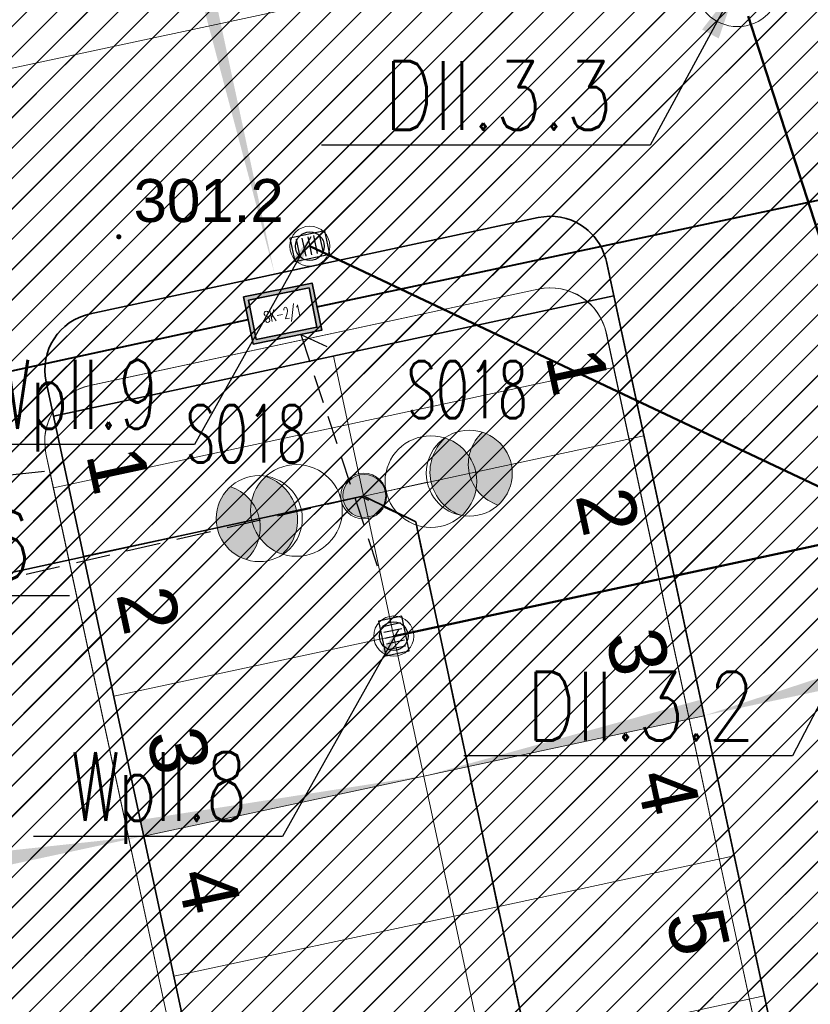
# Model space of a CAD drawing. Header units: metres. Extents: x 6567444 to 13135881, y 5574237 to 11149086.
# Tile 147 of 191: x 6567897 to 6567911, y 5574504 to 5574521. Entities that reach past the tile are written whole.
import ezdxf
from ezdxf.enums import TextEntityAlignment as Align

# ---------------------------------------------------------------- set-up
doc = ezdxf.new("R2010")
doc.units = ezdxf.units.M
for name, pattern in [('Krawędzie ukryte xs', [0.9, 0.6, -0.3]), ('Przerywana gęsta', [90, 60, -30]), ('SEL_r', [1.5, 1, -0.5])]:
    doc.linetypes.add(name, pattern=pattern)
for name, color, linetype, lineweight in [('_TT_KAN_D_II etap', 116, 'Continuous', 50), ('_TT_KAN_D_OPIS_DN', 7, 'Continuous', 30), ('_TT_KAN_D_Opis_PKT_II', 7, 'Continuous', 30), ('_TT_KAN_D_Opis_PKT_wpust', 7, 'Continuous', 30), ('_TT_KAN_D_WPUST', 7, 'Continuous', 25), ('OTRN', 7, 'Continuous', 13), ('SEL_kanalizacja_kablowa_nN', 1, 'SEL_knN', 40), ('SEL_sieci_kable_nN', 7, 'SEL_eN', 35), ('SEL_sieci_kable_nN_oswietlenie', 7, 'SEL_eNN', 35), ('SEL_sieci_oswietlenie_oprawy', 152, 'Continuous', 20), ('SEL_sieci_pomocnicza_przerywana', 140, 'SEL_r', 25), ('SEN_studnia_kablowa_typ', 30, 'Continuous', 20)]:
    doc.layers.add(name, color=color, linetype=linetype, lineweight=lineweight)
for name, color, linetype in [('FORMA - Arch 01 - 820-G Rysunki Obrazki', 7, 'Continuous'), ('FORMA - Arch 01 - PZT 1 Strefy', 7, 'Continuous'), ('FORMA - Arch 01 - PZT-3 Zagospodarowanie', 7, 'Continuous'), ('FORMA - Arch 01 - PZT-6 Uzbrojenie - Oświeltlenia', 7, 'Continuous'), ('OTRN_O', 7, 'Continuous'), ('SEL_atrybut_bloku1', 7, 'Continuous'), ('SEL_atrybut_bloku2', 9, 'Continuous'), ('SEN_atrybut_bloku1', 7, 'Continuous'), ('SEN_atrybut_bloku2', 9, 'Continuous'), ('Strzałka', 7, 'Continuous')]:
    doc.layers.add(name, color=color, linetype=linetype)
doc.styles.add('ARIAL', font='arial.ttf')
doc.styles.add('BDOT', font='arial.ttf', dxfattribs={"width": 0.9})
doc.styles.add('pzt_11-06-2015 (2)$0$RomanS', font='romans.shx')
doc.styles.add('ROMANS', font='romans.shx', dxfattribs={"width": 0.9})
doc.styles.get("Standard").update_dxf_attribs({"font": 'arial.ttf'})
doc.styles.add('STYL_AUTOMATYCZNY_10', font='arial.ttf', dxfattribs={"width": 0.8})
doc.linetypes.add('SEL_eN', pattern='A,5,["eN",ARIAL,S=1,R=0,X=1.8,Y=0.25],5', length=10)
doc.linetypes.add('SEL_eNN', pattern='A,5,["eNN",ARIAL,S=1,R=0,X=1.45,Y=0.25],5', length=10)
doc.linetypes.add('SEL_knN', pattern='A,5,["knN",ARIAL,S=1,R=0,X=1.8,Y=0.25],5', length=10)
doc.dimstyles.new('ISO-25', dxfattribs={"dimtxt": 2.5, "dimasz": 2.5, "dimexe": 1.25, "dimexo": 0.625, "dimtad": 1, "dimtxsty": 'Standard', "dimcen": 2.5, "dimadec": 0, "dimazin": 0, "dimtfac": 1, "dimtmove": 0, "dimatfit": 3, "dimfxl": 1, "dimarcsym": 0})
pattern_1 = [(45, (0, 0), (-0.265165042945, 0.265165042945), [])]

# ---------------------------------------------------------------- blocks, each defined once
blk = doc.blocks.new('OTRN')
at = {"layer": 'OTRN', "color": 0, "const_width": 0.09}
blk.add_lwpolyline([(-0.045, 0, 1), (0.045, 0, 1)], format="xyb", close=True, dxfattribs=at)
at = {"layer": 'OTRN_O', "color": 0, "style": 'BDOT'}
blk.add_attdef('RZEDNA', (0.514, 0.515), '', height=1.5, dxfattribs=at)
blk = doc.blocks.new('pln')
at = {"layer": 'Strzałka'}
blk.add_lwpolyline([(195.75, 88, 1.5, 1.5, 1), (195.75, 88, 0, 0, 0)], format="xyseb", dxfattribs=at)
blk = doc.blocks.new('_MDCP')
at = {"layer": 'OTRN', "color": 14, "xscale": 0.5, "yscale": 0.5, "zscale": 0.5}
blk.add_blockref('OTRN', (6567899.136, 5574517.47, 301.19), dxfattribs=at).add_auto_attribs({'RZEDNA': '301.2'})
at = {"layer": 'Strzałka', "xscale": 0.5, "yscale": 0.5, "zscale": 0.5}
blk.add_blockref('pln', (6567806.086, 5574462.257), dxfattribs=at)
blk = doc.blocks.new('tb wpust')
at = {"layer": '_TT_KAN_D_WPUST', "lineweight": 30}
for p, q in [((-0.21, 0.154), (-0.21, -0.166)), ((-0.105, 0.154), (-0.105, -0.166)), ((-0.004, 0.154), (-0.004, -0.166)), ((0.1, 0.154), (0.1, -0.166)), ((0.205, 0.154), (0.205, -0.166))]:
    blk.add_line(p, q, dxfattribs=at)
blk.add_lwpolyline([(-0.31, -0.21), (0.31, -0.21), (0.31, 0.21), (-0.31, 0.21)], close=True, dxfattribs=at)
at = {"layer": '_TT_KAN_D_WPUST', "lineweight": 18}
blk.add_circle((0, 0), 0.35, dxfattribs=at)
at = {"layer": '_TT_KAN_D_WPUST', "color": 96, "lineweight": 30}
blk.add_circle((0, 0), 0.25, dxfattribs=at)
blk = doc.blocks.new('Miejsca parkingowe 27[9]', base_point=(6567897.996, 5574513.087))
at = {"layer": 'FORMA - Arch 01 - PZT-3 Zagospodarowanie', "color": 7, "linetype": 'Przerywana gęsta', "lineweight": 13}
for p, q in [((6567898.522, 5574510.643), (6567903.41, 5574511.694)), ((6567899.047, 5574508.199), (6567903.935, 5574509.25)), ((6567899.572, 5574505.755), (6567904.461, 5574506.805)), ((6567900.098, 5574503.311), (6567904.986, 5574504.361))]:
    blk.add_line(p, q, dxfattribs=at)
at = {"layer": 'FORMA - Arch 01 - PZT-3 Zagospodarowanie', "color": 7, "lineweight": 13, "style": 'STYL_AUTOMATYCZNY_10'}
for tag, p in [('num_start_0', (6567899.132, 5574512.151)), ('num_start_1', (6567899.657, 5574509.707)), ('num_start_2', (6567900.182, 5574507.255)), ('num_start_3', (6567900.708, 5574504.819)), ('num_start_4', (6567901.233, 5574502.366)), ('num_start_5', (6567901.758, 5574499.922)), ('num_start_6', (6567902.284, 5574497.486)), ('num_start_7', (6567902.809, 5574495.033)), ('num_start_8', (6567903.334, 5574492.589)), ('num_start_9', (6567903.859, 5574490.145)), ('num_start_10', (6567904.385, 5574487.709)), ('num_start_11', (6567904.91, 5574485.265)), ('num_start_12', (6567905.435, 5574482.813)), ('num_start_13', (6567905.961, 5574480.377))]:
    blk.add_attdef(tag, text='', height=1, rotation=282.1296, dxfattribs=at).set_placement(p, align=Align.MIDDLE_CENTER)
blk = doc.blocks.new('Miejsca parkingowe 27[10]', base_point=(6567907.773, 5574515.189))
at = {"layer": 'FORMA - Arch 01 - PZT-3 Zagospodarowanie', "color": 7, "linetype": 'Przerywana gęsta', "lineweight": 13}
for p, q in [((6567908.299, 5574512.744), (6567903.41, 5574511.694)), ((6567908.824, 5574510.3), (6567903.935, 5574509.25)), ((6567909.349, 5574507.856), (6567904.461, 5574506.805)), ((6567909.874, 5574505.412), (6567904.986, 5574504.361)), ((6567910.4, 5574502.968), (6567905.511, 5574501.917))]:
    blk.add_line(p, q, dxfattribs=at)
at = {"layer": 'FORMA - Arch 01 - PZT-3 Zagospodarowanie', "color": 7, "lineweight": 13, "style": 'STYL_AUTOMATYCZNY_10'}
for tag, p in [('num_start_0', (6567907.146, 5574513.874)), ('num_start_1', (6567907.672, 5574511.43)), ('num_start_2', (6567908.197, 5574508.977)), ('num_start_3', (6567908.722, 5574506.541)), ('num_start_4', (6567909.248, 5574504.089)), ('num_start_5', (6567909.773, 5574501.644)), ('num_start_6', (6567910.298, 5574499.209)), ('num_start_7', (6567910.823, 5574496.756)), ('num_start_8', (6567911.349, 5574494.312)), ('num_start_9', (6567911.874, 5574491.868)), ('num_start_10', (6567912.399, 5574489.432)), ('num_start_11', (6567912.925, 5574486.988)), ('num_start_12', (6567913.45, 5574484.535)), ('num_start_13', (6567913.975, 5574482.099))]:
    blk.add_attdef(tag, text='', height=1, rotation=282.1296, dxfattribs=at).set_placement(p, align=Align.MIDDLE_CENTER)
blk = doc.blocks.new('Miejsca parkingowe 27[23]', base_point=(6567885.996, 5574517.987))
at = {"layer": 'FORMA - Arch 01 - PZT-3 Zagospodarowanie', "color": 7, "linetype": 'Przerywana gęsta', "lineweight": 13}
for p, q in [((6567907.994, 5574522.715), (6567906.943, 5574527.603)), ((6567905.55, 5574522.189), (6567904.499, 5574527.078)), ((6567903.105, 5574521.664), (6567902.055, 5574526.553)), ((6567900.661, 5574521.139), (6567899.611, 5574526.027)), ((6567898.217, 5574520.614), (6567897.166, 5574525.502)), ((6567895.773, 5574520.088), (6567894.722, 5574524.977)), ((6567893.329, 5574519.563), (6567892.278, 5574524.451)), ((6567890.885, 5574519.038), (6567889.834, 5574523.926)), ((6567888.44, 5574518.512), (6567887.39, 5574523.401))]:
    blk.add_line(p, q, dxfattribs=at)
at = {"layer": 'FORMA - Arch 01 - PZT-3 Zagospodarowanie', "color": 7, "lineweight": 13, "style": 'STYL_AUTOMATYCZNY_10'}
for tag, p in [('num_start_9', (6567908.987, 5574523.899)), ('num_start_8', (6567906.543, 5574523.382)), ('num_start_7', (6567904.099, 5574522.857)), ('num_start_6', (6567901.655, 5574522.323)), ('num_start_5', (6567899.21, 5574521.797)), ('num_start_4', (6567896.766, 5574521.272)), ('num_start_3', (6567894.322, 5574520.755)), ('num_start_2', (6567891.878, 5574520.222)), ('num_start_1', (6567889.434, 5574519.696)), ('num_start_0', (6567886.989, 5574519.179))]:
    blk.add_attdef(tag, text='', height=1, rotation=12.1296, dxfattribs=at).set_placement(p, align=Align.MIDDLE_CENTER)
blk = doc.blocks.new('PR1183 Chorzów Metalowców V09_TT')
at = {"layer": 'FORMA - Arch 01 - PZT 1 Strefy', "linetype": 'Continuous', "lineweight": 0, "true_color": 0x577933}
h = blk.add_hatch(dxfattribs=at)
h.set_pattern_fill('ANSI31', color=77, scale=3, style=0)
h.set_pattern_definition(pattern_1)
h.paths.add_polyline_path([(6567829, 5574517.24), (6567842.398, 5574471.118), (6567844.165, 5574471.632), (6567846.931, 5574462.111), (6567846.967, 5574484.472), (6567835.736, 5574536.73), (6567846.642, 5574539.074), (6567844.864, 5574547.35), (6567918.571, 5574563.191), (6567935.605, 5574483.933), (6567930.975, 5574476.768), (6567931.227, 5574475.595), (6567933.57, 5574476.098, 0.216609), (6567938.884, 5574480.085), (6567921.55, 5574567.86), (6567849.267, 5574550.953), (6567830.11, 5574546.47)])
at = {"layer": 'FORMA - Arch 01 - PZT 1 Strefy', "linetype": 'Continuous', "lineweight": 0, "true_color": 0x69697f}
h = blk.add_hatch(dxfattribs=at)
h.set_pattern_fill('ANSI31', color=8, scale=3, style=0)
h.set_pattern_definition(pattern_1)
h.paths.add_polyline_path([(6567875.437, 5574515.718), (6567883.567, 5574477.893), (6567884.58, 5574473.187), (6567886.578, 5574463.891), (6567886.587, 5574463.893), (6567900.21, 5574466.838, -0.318533), (6567899.358, 5574467.62), (6567899.085, 5574468.891, -0.414214), (6567899.852, 5574470.079), (6567930.975, 5574476.768), (6567935.605, 5574483.933), (6567924.844, 5574534.007), (6567916.781, 5574532.275), (6567916.886, 5574531.786, -0.414214), (6567911.513, 5574523.471)])
h.paths.add_polyline_path([(6567890.289, 5574475.183), (6567882.84, 5574509.83, -0.414214), (6567884.459, 5574511.827), (6567891.303, 5574513.297, -0.414214), (6567892.488, 5574512.529), (6567900.066, 5574477.285, -0.457655), (6567898.958, 5574476.024), (6567891.477, 5574474.416, -0.372067)], flags=0)
h.paths.add_polyline_path([(6567906.631, 5574477.673, -0.414214), (6567905.44, 5574478.44), (6567897.865, 5574513.685, -0.414214), (6567898.635, 5574514.873), (6567906.457, 5574516.554, -0.414214), (6567907.645, 5574515.787), (6567915.217, 5574480.541, -0.414214), (6567914.452, 5574479.354)], flags=0)
h.paths.add_polyline_path([(6567913.019, 5574516.942, -0.414214), (6567913.789, 5574518.13), (6567914.948, 5574518.379, -0.227837), (6567920.849, 5574516.958), (6567922.941, 5574515.251, -0.170304), (6567923.975, 5574513.557), (6567929.342, 5574488.599, -0.198912), (6567929.204, 5574487.846), (6567926.784, 5574484.101, -0.198912), (6567922.376, 5574481.057), (6567921.785, 5574480.93, -0.414214), (6567920.597, 5574481.697)], flags=0)
at = {"layer": 'FORMA - Arch 01 - PZT 1 Strefy', "linetype": 'Continuous', "lineweight": 0, "true_color": 0x606060}
h = blk.add_hatch(dxfattribs=at)
h.set_pattern_fill('ANSI31', color=251, scale=3, style=0)
h.set_pattern_definition(pattern_1)
h.paths.add_polyline_path([(6567877.761, 5574470.187), (6567884.905, 5574471.723), (6567884.671, 5574472.811), (6567884.473, 5574473.729), (6567883.567, 5574477.893), (6567878.678, 5574476.842), (6567871.324, 5574511.061), (6567876.212, 5574512.111), (6567874.387, 5574520.606), (6567909.387, 5574528.128), (6567910.438, 5574523.24), (6567911.513, 5574523.471, 0.390142), (6567916.985, 5574531.214), (6567916.781, 5574532.275), (6567866.729, 5574521.517)])
at = {"layer": 'FORMA - Arch 01 - PZT 1 Strefy', "linetype": 'Continuous', "lineweight": 0, "true_color": 0x577933}
h = blk.add_hatch(dxfattribs=at)
h.set_pattern_fill('ANSI31', color=77, scale=3, style=0)
h.set_pattern_definition(pattern_1)
h.paths.add_polyline_path([(6567906.454, 5574516.554), (6567898.633, 5574514.873, 0.414214), (6567897.865, 5574513.685), (6567897.994, 5574513.087), (6567907.77, 5574515.188), (6567907.642, 5574515.786, 0.414214)])
at = {"layer": 'FORMA - Arch 01 - PZT 1 Strefy', "linetype": 'Continuous', "lineweight": 0, "true_color": 0x4b7a78}
h = blk.add_hatch(dxfattribs=at)
h.set_pattern_fill('ANSI31', color=137, scale=3, style=0)
h.set_pattern_definition(pattern_1)
h.paths.add_polyline_path([(6567897.994, 5574513.087), (6567905.348, 5574478.868), (6567915.125, 5574480.969), (6567907.77, 5574515.188)])
at = {"layer": 'FORMA - Arch 01 - PZT-3 Zagospodarowanie', "linetype": 'Continuous', "lineweight": 5}
for points in [[(6567900.39, 5574521.081), (6567901.856, 5574515.566), (6567900.658, 5574521.138)], [(6567911.976, 5574508.72), (6567909.348, 5574507.86), (6567912.036, 5574508.437)], [(6567909.288, 5574508.138), (6567904.461, 5574506.806), (6567909.349, 5574507.856)], [(6567899.512, 5574506.041), (6567904.46, 5574506.809), (6567899.572, 5574505.759)], [(6567896.81, 5574505.46), (6567899.559, 5574505.756), (6567896.87, 5574505.178)]]:
    blk.add_hatch(color=7, dxfattribs=at).paths.add_polyline_path(points)
at = {"layer": 'FORMA - Arch 01 - PZT-6 Uzbrojenie - Oświeltlenia', "linetype": 'Continuous', "lineweight": 13}
for points in [[(6567904.829, 5574512.707, -0.57735), (6567905.12, 5574511.353, -0.57735)], [(6567901.991, 5574510.68, -0.57735), (6567901.7, 5574512.035, -0.57735)]]:
    blk.add_hatch(color=7, dxfattribs=at).paths.add_polyline_path(points)
at = {"layer": 'FORMA - Arch 01 - 820-G Rysunki Obrazki', "color": 1, "linetype": 'Krawędzie ukryte xs', "lineweight": 25}
blk.add_lwpolyline([(6567909.721, 5574482.327), (6567910.437, 5574482.666), (6567907.366, 5574496.954), (6567906.562, 5574497.029), (6567907.278, 5574497.367), (6567904.319, 5574511.241), (6567903.364, 5574511.681), (6567889.073, 5574508.361)], dxfattribs=at)
at = {"layer": 'FORMA - Arch 01 - PZT 1 Strefy', "color": 71, "linetype": 'Continuous', "lineweight": 13, "true_color": 0xaff266}
for p, q in [((6567906.454, 5574516.554), (6567898.633, 5574514.873)), ((6567907.77, 5574515.188), (6567907.642, 5574515.786)), ((6567897.994, 5574513.087), (6567907.77, 5574515.188)), ((6567897.865, 5574513.685), (6567897.994, 5574513.087))]:
    blk.add_line(p, q, dxfattribs=at)
at = {"layer": 'FORMA - Arch 01 - PZT 1 Strefy', "color": 254, "linetype": 'Continuous', "lineweight": 13, "true_color": 0xd2d2ff}
for p, q in [((6567898.635, 5574514.873), (6567906.457, 5574516.554)), ((6567907.645, 5574515.787), (6567915.217, 5574480.541)), ((6567905.44, 5574478.44), (6567897.865, 5574513.685))]:
    blk.add_line(p, q, dxfattribs=at)
at = {"layer": 'FORMA - Arch 01 - PZT 1 Strefy', "color": 131, "linetype": 'Continuous', "lineweight": 13, "true_color": 0x97f4f0}
for p, q in [((6567907.77, 5574515.188), (6567897.994, 5574513.087)), ((6567915.125, 5574480.969), (6567907.77, 5574515.188)), ((6567897.994, 5574513.087), (6567905.348, 5574478.868))]:
    blk.add_line(p, q, dxfattribs=at)
at = {"layer": 'FORMA - Arch 01 - PZT 1 Strefy', "color": 71, "linetype": 'Continuous', "lineweight": 13, "true_color": 0xaff266}
for centre, start, end in [((6567906.664, 5574515.576), 12.1296, 102.1296), ((6567898.843, 5574513.895), 102.1296, 192.1296)]:
    blk.add_arc(centre, 1, start, end, dxfattribs=at)
at = {"layer": 'FORMA - Arch 01 - PZT 1 Strefy', "color": 254, "linetype": 'Continuous', "lineweight": 13, "true_color": 0xd2d2ff}
for centre, radius, start, end in [((6567906.667, 5574515.577), 1, 12.1296, 102.1296), ((6567898.844, 5574513.894), 1.001, 102.0474, 192.0474)]:
    blk.add_arc(centre, radius, start, end, dxfattribs=at)
at = {"layer": 'FORMA - Arch 01 - PZT-3 Zagospodarowanie', "color": 7, "linetype": 'Continuous', "lineweight": 35}
for p, q in [((6567898.635, 5574514.873), (6567906.457, 5574516.554)), ((6567915.22, 5574480.542), (6567907.645, 5574515.787)), ((6567897.996, 5574513.087), (6567907.773, 5574515.189)), ((6567905.443, 5574478.44), (6567897.868, 5574513.686))]:
    blk.add_line(p, q, dxfattribs=at)
at = {"layer": 'FORMA - Arch 01 - PZT-3 Zagospodarowanie', "color": 7, "linetype": 'Continuous', "lineweight": 18}
blk.add_line((6567902.885, 5574514.138), (6567910.239, 5574479.919), dxfattribs=at)
at = {"layer": 'FORMA - Arch 01 - PZT-3 Zagospodarowanie', "color": 7, "linetype": 'Continuous', "lineweight": 35}
for centre, start, end in [((6567906.667, 5574515.577), 12.1296, 102.1296), ((6567898.846, 5574513.896), 102.1296, 192.1296)]:
    blk.add_arc(centre, 1, start, end, dxfattribs=at)
at = {"layer": 'FORMA - Arch 01 - PZT-6 Uzbrojenie - Oświeltlenia', "color": 7, "linetype": 'Continuous', "lineweight": 13}
for centre, radius in [((6567904.583, 5574511.946), 0.8), ((6567902.237, 5574511.442), 0.8), ((6567903.41, 5574511.694), 0.4), ((6567903.41, 5574511.694), 0.4)]:
    blk.add_circle(centre, radius, dxfattribs=at)
for centre, start, end in [((6567905.366, 5574512.114), 132.1296, 252.1296), ((6567901.455, 5574511.274), 312.1296, 72.1296)]:
    blk.add_arc(centre, 0.8, start, end, dxfattribs=at)
at = {"layer": 'FORMA - Arch 01 - PZT-3 Zagospodarowanie', "color": 7, "linetype": 'Przerywana gęsta', "lineweight": 15}
ref = blk.add_blockref('Miejsca parkingowe 27[23]', (6567885.996, 5574517.987), dxfattribs=at)
ref.add_attrib('num_start', '4', dxfattribs={"color": 7, "lineweight": 13, "height": 1, "rotation": 12.1296, "style": 'STYL_AUTOMATYCZNY_10'}).set_placement((6567886.989, 5574519.179), align=Align.MIDDLE_CENTER)
ref.add_attrib('num_start_1', '5', dxfattribs={"color": 7, "lineweight": 13, "height": 1, "rotation": 12.1296, "style": 'STYL_AUTOMATYCZNY_10'}).set_placement((6567889.434, 5574519.696), align=Align.MIDDLE_CENTER)
ref.add_attrib('num_start_2', '6', dxfattribs={"color": 7, "lineweight": 13, "height": 1, "rotation": 12.1296, "style": 'STYL_AUTOMATYCZNY_10'}).set_placement((6567891.878, 5574520.222), align=Align.MIDDLE_CENTER)
ref.add_attrib('num_start_3', '7', dxfattribs={"color": 7, "lineweight": 13, "height": 1, "rotation": 12.1296, "style": 'STYL_AUTOMATYCZNY_10'}).set_placement((6567894.322, 5574520.755), align=Align.MIDDLE_CENTER)
ref.add_attrib('num_start_4', '8', dxfattribs={"color": 7, "lineweight": 13, "height": 1, "rotation": 12.1296, "style": 'STYL_AUTOMATYCZNY_10'}).set_placement((6567896.766, 5574521.272), align=Align.MIDDLE_CENTER)
ref.add_attrib('num_start_5', '9', dxfattribs={"color": 7, "lineweight": 13, "height": 1, "rotation": 12.1296, "style": 'STYL_AUTOMATYCZNY_10'}).set_placement((6567899.21, 5574521.797), align=Align.MIDDLE_CENTER)
ref.add_attrib('num_start_6', '10', dxfattribs={"color": 7, "lineweight": 13, "height": 1, "rotation": 12.1296, "style": 'STYL_AUTOMATYCZNY_10'}).set_placement((6567901.655, 5574522.323), align=Align.MIDDLE_CENTER)
ref.add_attrib('num_start_7', '11', dxfattribs={"color": 7, "lineweight": 13, "height": 1, "rotation": 12.1296, "style": 'STYL_AUTOMATYCZNY_10'}).set_placement((6567904.099, 5574522.857), align=Align.MIDDLE_CENTER)
ref.add_attrib('num_start_8', '12', dxfattribs={"color": 7, "lineweight": 13, "height": 1, "rotation": 12.1296, "style": 'STYL_AUTOMATYCZNY_10'}).set_placement((6567906.543, 5574523.382), align=Align.MIDDLE_CENTER)
ref.add_attrib('num_start_9', '13', dxfattribs={"color": 7, "lineweight": 13, "height": 1, "rotation": 12.1296, "style": 'STYL_AUTOMATYCZNY_10'}).set_placement((6567908.987, 5574523.899), align=Align.MIDDLE_CENTER)
ref = blk.add_blockref('Miejsca parkingowe 27[10]', (6567907.773, 5574515.189), dxfattribs=at)
ref.add_attrib('num_start', '1', dxfattribs={"color": 7, "lineweight": 13, "height": 1, "rotation": 282.1296, "style": 'STYL_AUTOMATYCZNY_10'}).set_placement((6567907.146, 5574513.874), align=Align.MIDDLE_CENTER)
ref.add_attrib('num_start_1', '2', dxfattribs={"color": 7, "lineweight": 13, "height": 1, "rotation": 282.1296, "style": 'STYL_AUTOMATYCZNY_10'}).set_placement((6567907.672, 5574511.43), align=Align.MIDDLE_CENTER)
ref.add_attrib('num_start_2', '3', dxfattribs={"color": 7, "lineweight": 13, "height": 1, "rotation": 282.1296, "style": 'STYL_AUTOMATYCZNY_10'}).set_placement((6567908.197, 5574508.977), align=Align.MIDDLE_CENTER)
ref.add_attrib('num_start_3', '4', dxfattribs={"color": 7, "lineweight": 13, "height": 1, "rotation": 282.1296, "style": 'STYL_AUTOMATYCZNY_10'}).set_placement((6567908.722, 5574506.541), align=Align.MIDDLE_CENTER)
ref.add_attrib('num_start_4', '5', dxfattribs={"color": 7, "lineweight": 13, "height": 1, "rotation": 282.1296, "style": 'STYL_AUTOMATYCZNY_10'}).set_placement((6567909.248, 5574504.089), align=Align.MIDDLE_CENTER)
ref = blk.add_blockref('Miejsca parkingowe 27[9]', (6567897.996, 5574513.087), dxfattribs=at)
ref.add_attrib('num_start', '1', dxfattribs={"color": 7, "lineweight": 13, "height": 1, "rotation": 282.1296, "style": 'STYL_AUTOMATYCZNY_10'}).set_placement((6567899.132, 5574512.151), align=Align.MIDDLE_CENTER)
ref.add_attrib('num_start_1', '2', dxfattribs={"color": 7, "lineweight": 13, "height": 1, "rotation": 282.1296, "style": 'STYL_AUTOMATYCZNY_10'}).set_placement((6567899.657, 5574509.707), align=Align.MIDDLE_CENTER)
ref.add_attrib('num_start_2', '3', dxfattribs={"color": 7, "lineweight": 13, "height": 1, "rotation": 282.1296, "style": 'STYL_AUTOMATYCZNY_10'}).set_placement((6567900.182, 5574507.255), align=Align.MIDDLE_CENTER)
ref.add_attrib('num_start_3', '4', dxfattribs={"color": 7, "lineweight": 13, "height": 1, "rotation": 282.1296, "style": 'STYL_AUTOMATYCZNY_10'}).set_placement((6567900.708, 5574504.819), align=Align.MIDDLE_CENTER)
blk = doc.blocks.new('GE.I.6640.1.468.2024_MDCP_dodatkowe pomiary_12.03.2026')
at = {"layer": 'OTRN', "color": 14, "xscale": 0.5, "yscale": 0.5, "zscale": 0.5}
blk.add_blockref('OTRN', (6567899.136, 5574517.47, 301.19), dxfattribs=at).add_auto_attribs({'RZEDNA': '301.2'})
at = {"layer": 'Strzałka', "xscale": 0.5, "yscale": 0.5, "zscale": 0.5}
blk.add_blockref('pln', (6567806.086, 5574462.257), dxfattribs=at)
blk = doc.blocks.new('oprawa zewnetrzna stojaca')
for points in [[(2.625, 0, 0.267949), (2.25, 0.65, 0.57735), (2.25, -0.65, 0.267949)], [(0.375, 0, 1), (-0.375, 0, 1)]]:
    blk.add_hatch(color=256).paths.add_polyline_path(points)
blk.add_line((1.125, 0), (0.375, 0))
for centre, radius in [((1.875, 0), 0.75), ((0, 0), 0.375)]:
    blk.add_circle(centre, radius)
blk.add_arc((2.625, 0), 0.75, 120, 240)
at = {"layer": 'SEL_atrybut_bloku1', "style": 'ROMANS', "width": 0.6, "flags": 8}
blk.add_attdef('TYP', text='', height=1, dxfattribs=at).set_placement((1.873, 0.9), align=Align.CENTER)
at = {"layer": 'SEL_atrybut_bloku2', "style": 'ROMANS', "width": 0.6, "flags": 8}
for tag, p in [('OPIS1', (1.873, -1.638)), ('OPIS2', (1.873, -2.499))]:
    blk.add_attdef(tag, text='', height=0.75, dxfattribs=at).set_placement(p, align=Align.CENTER)
blk = doc.blocks.new('studnia_SK2_1')
at = {"linetype": 'Continuous'}
h = blk.add_hatch(color=256, dxfattribs=at)
h.paths.add_polyline_path([(-0.61, 0.84), (-0.61, 0), (0.61, 0), (0.61, 0.84)])
h.paths.add_polyline_path([(0.54, 0.77), (0.54, 0.07), (-0.54, 0.07), (-0.54, 0.77)], flags=16)
for points in [[(-0.61, 0.84), (0.61, 0.84), (0.61, 0), (-0.61, 0)], [(-0.54, 0.77), (0.54, 0.77), (0.54, 0.07), (-0.54, 0.07)]]:
    blk.add_lwpolyline(points, close=True, dxfattribs=at)
at = {"linetype": 'Continuous', "flags": 128}
for points in [[(-0.61, 0.84), (0.61, 0.84), (0.61, 0), (-0.61, 0), (-0.61, 0.84)], [(-0.54, 0.77), (0.54, 0.77), (0.54, 0.07), (-0.54, 0.07), (-0.54, 0.77)]]:
    blk.add_lwpolyline(points, dxfattribs=at)
at = {"layer": 'SEN_atrybut_bloku1', "style": 'ROMANS', "width": 0.6, "flags": 8}
blk.add_attdef('TYP', text='', height=1, dxfattribs=at).set_placement((0, 0.94), align=Align.CENTER)
at = {"layer": 'SEN_atrybut_bloku2', "style": 'ROMANS', "width": 0.6, "flags": 8}
for tag, p in [('OPIS1', (0, -0.85)), ('OPIS2', (0, -1.7))]:
    blk.add_attdef(tag, text='', height=0.75, dxfattribs=at).set_placement(p, align=Align.CENTER)
at = {"layer": 'SEN_studnia_kablowa_typ', "color": 0, "style": 'ROMANS', "width": 0.6}
blk.add_text('SK-2/1', height=0.2, dxfattribs=at).set_placement((0, 0.42), align=Align.MIDDLE_CENTER)
blk = doc.blocks.new('PT-IE-001 PZT - instal. elektr XREFF')
at = {"layer": 'SEL_kanalizacja_kablowa_nN', "ltscale": 0.8}
for points in [[(6567902.594, 5574516.248), (6567915.655, 5574519.028)], [(6567887.942, 5574513.104), (6567901.394, 5574516.025)]]:
    blk.add_lwpolyline(points, dxfattribs=at)
at = {"layer": 'SEL_sieci_kable_nN_oswietlenie', "ltscale": 0.5}
blk.add_lwpolyline([(6567888.376, 5574509.676), (6567903.42, 5574512.946)], dxfattribs=at)
at = {"layer": 'SEL_sieci_kable_nN_oswietlenie', "ltscale": 0.8}
blk.add_lwpolyline([(6567903.41, 5574512.944), (6567904.319, 5574512.491), (6567907.278, 5574498.617), (6567906.529, 5574498.256), (6567907.366, 5574498.204), (6567910.437, 5574483.916), (6567909.714, 5574483.614), (6567909.714, 5574483.614)], dxfattribs=at)
at = {"layer": 'SEL_sieci_pomocnicza_przerywana', "ltscale": 0.5}
for points in [[(6567902.313, 5574515.763), (6567903.723, 5574511.489)], [(6567902.313, 5574515.763), (6567902.911, 5574515.487)]]:
    blk.add_lwpolyline(points, dxfattribs=at)
at = {"layer": 'SEL_sieci_kable_nN', "rotation": 11.42750792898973}
blk.add_blockref('studnia_SK2_1', (6567902.079, 5574515.716), dxfattribs=at)
at = {"layer": 'SEL_sieci_oswietlenie_oprawy'}
ref = blk.add_blockref('oprawa zewnetrzna stojaca', (6567903.42, 5574512.946), dxfattribs=dict(at, rotation=12.20053319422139))
ref.add_attrib('TYP', 'SO18', dxfattribs={"layer": 'SEL_atrybut_bloku1', "height": 1, "style": 'ROMANS', "width": 0.6, "flags": 8}).set_placement((6567905.217, 5574514.301), align=Align.CENTER)
ref = blk.add_blockref('oprawa zewnetrzna stojaca', (6567903.42, 5574512.946), dxfattribs=dict(at, rotation=192.2005331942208))
ref.add_attrib('TYP', 'SO18', dxfattribs={"layer": 'SEL_atrybut_bloku1', "height": 1, "style": 'ROMANS', "width": 0.6, "flags": 8}).set_placement((6567901.36, 5574513.531), align=Align.CENTER)

msp = doc.modelspace()

# ---------------------------------------------------------------- block references
at = {"layer": 'Defpoints'}
msp.add_blockref('GE.I.6640.1.468.2024_MDCP_dodatkowe pomiary_12.03.2026', (0, 0), dxfattribs=at)

# ---------------------------------------------------------------- next in the draw order: block references
msp.add_blockref('PR1183 Chorzów Metalowców V09_TT', (0, 1.25))

# ---------------------------------------------------------------- next in the draw order: block references
msp.add_blockref('_MDCP', (0, 0))

# ---------------------------------------------------------------- next in the draw order: linework, layer by layer
at = {"layer": '_TT_KAN_D_II etap'}
for p, q in [((6567902.47, 5574517.305), (6567912.413, 5574512.609)), ((6567903.942, 5574510.497), (6567912.403, 5574512.315))]:
    msp.add_line(p, q, dxfattribs=at)
msp.add_lwpolyline([(6567910.12, 5574521.318), (6567912.805, 5574513.012)], dxfattribs=at)
at = {"layer": '_TT_KAN_D_II etap', "lineweight": 13}
msp.add_circle((6567909.936, 5574521.889), 0.75, dxfattribs=at)
at = {"layer": 'Defpoints'}
msp.add_line((6567891.224, 5574512.657, 300.45), (6567897.837, 5574513.378), dxfattribs=at)

# ---------------------------------------------------------------- next in the draw order: block references
at = {"layer": '_TT_KAN_D_WPUST'}
for p, rotation in [((6567902.47, 5574517.305), 191.9259753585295), ((6567903.935, 5574510.5), 101.9259753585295)]:
    msp.add_blockref('tb wpust', p, dxfattribs=dict(at, rotation=rotation))

# ---------------------------------------------------------------- next in the draw order: texts
at = {"layer": '_TT_KAN_D_OPIS_DN', "insert": (6567896.851, 5574505.537), "char_height": 1, "attachment_point": 1, "rotation": 284.0132, "style": 'pzt_11-06-2015 (2)$0$RomanS'}
msp.add_mtext_dynamic_manual_height_columns('\\T0.85;\\W0.8;%%C315 PVC', width=9.13673, gutter_width=12.5, heights=[0], dxfattribs=at)
at = {"layer": '_TT_KAN_D_Opis_PKT_II', "char_height": 1.2, "style": 'ROMANS'}
for s, insert, attachment_point in [('\\W0.8;DII.3.3', (6567907.758, 5574520.537), 3), ('\\W0.8;DII.6', (6567894.855, 5574512.68), 1), ('\\W0.8;DII.3.2', (6567910.242, 5574509.878), 3)]:
    msp.add_mtext(s, dxfattribs=dict(at, insert=insert, attachment_point=attachment_point))

# ---------------------------------------------------------------- next in the draw order: leaders
at = {"layer": '_TT_KAN_D_Opis_PKT_II', "lineweight": 25, "annotation_type": 0, "has_hookline": 1}
for points, hookline_direction, text_width in [([(6567909.936, 5574521.889), (6567908.411, 5574519.068), (6567907.411, 5574519.068)], 1, 4.114), ([(6567912.989, 5574512.441), (6567910.894, 5574508.409), (6567909.894, 5574508.409)], 1, 4.114), ([(6567894.893, 5574508.552), (6567893.909, 5574511.21), (6567894.909, 5574511.21)], 0, 2.743)]:
    msp.add_leader(points, dimstyle='ISO-25', override={"dimasz": 1, "dimgap": 0.625, "dimtad": 3}, dxfattribs=dict(at, hookline_direction=hookline_direction, text_width=text_width))

# ---------------------------------------------------------------- next in the draw order: block references
msp.add_blockref('PT-IE-001 PZT - instal. elektr XREFF', (0, 0))

# ---------------------------------------------------------------- next in the draw order: hatches: boundary and pattern name
at = {"layer": 'FORMA - Arch 01 - PZT 1 Strefy', "linetype": 'Continuous', "lineweight": 0, "true_color": 0x577933}
h = msp.add_hatch(dxfattribs=at)
h.set_pattern_fill('ANSI31', color=77, scale=3, style=0)
h.set_pattern_definition(pattern_1)
h.paths.add_polyline_path([(6567829, 5574517.24), (6567842.398, 5574471.118), (6567844.165, 5574471.632), (6567846.931, 5574462.111), (6567846.967, 5574484.472), (6567835.736, 5574536.73), (6567846.642, 5574539.074), (6567844.864, 5574547.35), (6567918.571, 5574563.191), (6567935.605, 5574483.933), (6567930.975, 5574476.768), (6567931.227, 5574475.595), (6567933.57, 5574476.098, 0.216609), (6567938.884, 5574480.085), (6567921.55, 5574567.86), (6567849.267, 5574550.953), (6567830.11, 5574546.47)])
at = {"layer": 'FORMA - Arch 01 - PZT 1 Strefy', "linetype": 'Continuous', "lineweight": 0, "true_color": 0x69697f}
h = msp.add_hatch(dxfattribs=at)
h.set_pattern_fill('ANSI31', color=8, scale=3, style=0)
h.set_pattern_definition(pattern_1)
h.paths.add_polyline_path([(6567875.437, 5574515.718), (6567883.567, 5574477.893), (6567884.58, 5574473.187), (6567886.578, 5574463.891), (6567886.587, 5574463.893), (6567900.21, 5574466.838, -0.318533), (6567899.358, 5574467.62), (6567899.085, 5574468.891, -0.414214), (6567899.852, 5574470.079), (6567930.975, 5574476.768), (6567935.605, 5574483.933), (6567924.844, 5574534.007), (6567916.781, 5574532.275), (6567916.886, 5574531.786, -0.414214), (6567911.513, 5574523.471)])
h.paths.add_polyline_path([(6567890.289, 5574475.183), (6567882.84, 5574509.83, -0.414214), (6567884.459, 5574511.827), (6567891.303, 5574513.297, -0.414214), (6567892.488, 5574512.529), (6567900.066, 5574477.285, -0.457655), (6567898.958, 5574476.024), (6567891.477, 5574474.416, -0.372067)], flags=0)
h.paths.add_polyline_path([(6567906.631, 5574477.673, -0.414214), (6567905.44, 5574478.44), (6567897.865, 5574513.685, -0.414214), (6567898.635, 5574514.873), (6567906.457, 5574516.554, -0.414214), (6567907.645, 5574515.787), (6567915.217, 5574480.541, -0.414214), (6567914.452, 5574479.354)], flags=0)
h.paths.add_polyline_path([(6567913.019, 5574516.942, -0.414214), (6567913.789, 5574518.13), (6567914.948, 5574518.379, -0.227837), (6567920.849, 5574516.958), (6567922.941, 5574515.251, -0.170304), (6567923.975, 5574513.557), (6567929.342, 5574488.599, -0.198912), (6567929.204, 5574487.846), (6567926.784, 5574484.101, -0.198912), (6567922.376, 5574481.057), (6567921.785, 5574480.93, -0.414214), (6567920.597, 5574481.697)], flags=0)
at = {"layer": 'FORMA - Arch 01 - PZT 1 Strefy', "linetype": 'Continuous', "lineweight": 0, "true_color": 0x606060}
h = msp.add_hatch(dxfattribs=at)
h.set_pattern_fill('ANSI31', color=251, scale=3, style=0)
h.set_pattern_definition(pattern_1)
h.paths.add_polyline_path([(6567877.761, 5574470.187), (6567884.905, 5574471.723), (6567884.671, 5574472.811), (6567884.473, 5574473.729), (6567883.567, 5574477.893), (6567878.678, 5574476.842), (6567871.324, 5574511.061), (6567876.212, 5574512.111), (6567874.387, 5574520.606), (6567909.387, 5574528.128), (6567910.438, 5574523.24), (6567911.513, 5574523.471, 0.390142), (6567916.985, 5574531.214), (6567916.781, 5574532.275), (6567866.729, 5574521.517)])
at = {"layer": 'FORMA - Arch 01 - PZT 1 Strefy', "linetype": 'Continuous', "lineweight": 0, "true_color": 0x4b7a78}
h = msp.add_hatch(dxfattribs=at)
h.set_pattern_fill('ANSI31', color=137, scale=3, style=0)
h.set_pattern_definition(pattern_1)
h.paths.add_polyline_path([(6567884.946, 5574522.875), (6567885.996, 5574517.987), (6567910.438, 5574523.24), (6567909.387, 5574528.128)])
at = {"layer": 'FORMA - Arch 01 - PZT 1 Strefy', "linetype": 'Continuous', "lineweight": 0, "true_color": 0x577933}
h = msp.add_hatch(dxfattribs=at)
h.set_pattern_fill('ANSI31', color=77, scale=3, style=0)
h.set_pattern_definition(pattern_1)
h.paths.add_polyline_path([(6567906.454, 5574516.554), (6567898.633, 5574514.873, 0.414214), (6567897.865, 5574513.685), (6567897.994, 5574513.087), (6567907.77, 5574515.188), (6567907.642, 5574515.786, 0.414214)])
at = {"layer": 'FORMA - Arch 01 - PZT 1 Strefy', "linetype": 'Continuous', "lineweight": 0, "true_color": 0x4b7a78}
h = msp.add_hatch(dxfattribs=at)
h.set_pattern_fill('ANSI31', color=137, scale=3, style=0)
h.set_pattern_definition(pattern_1)
h.paths.add_polyline_path([(6567897.994, 5574513.087), (6567905.348, 5574478.868), (6567915.125, 5574480.969), (6567907.77, 5574515.188)])

# ---------------------------------------------------------------- next in the draw order: linework, layer by layer
at = {"layer": 'FORMA - Arch 01 - PZT 1 Strefy', "color": 254, "linetype": 'Continuous', "lineweight": 13, "true_color": 0xd2d2ff}
for p, q in [((6567911.513, 5574523.471), (6567875.437, 5574515.718)), ((6567898.635, 5574514.873), (6567906.457, 5574516.554)), ((6567907.645, 5574515.787), (6567915.217, 5574480.541)), ((6567905.44, 5574478.44), (6567897.865, 5574513.685))]:
    msp.add_line(p, q, dxfattribs=at)
at = {"layer": 'FORMA - Arch 01 - PZT 1 Strefy', "color": 131, "linetype": 'Continuous', "lineweight": 13, "true_color": 0x97f4f0}
for p, q in [((6567885.996, 5574517.987), (6567910.438, 5574523.24)), ((6567907.77, 5574515.188), (6567897.994, 5574513.087)), ((6567915.125, 5574480.969), (6567907.77, 5574515.188)), ((6567897.994, 5574513.087), (6567905.348, 5574478.868))]:
    msp.add_line(p, q, dxfattribs=at)
at = {"layer": 'FORMA - Arch 01 - PZT 1 Strefy', "color": 71, "linetype": 'Continuous', "lineweight": 13, "true_color": 0xaff266}
for p, q in [((6567906.454, 5574516.554), (6567898.633, 5574514.873)), ((6567907.77, 5574515.188), (6567907.642, 5574515.786)), ((6567897.994, 5574513.087), (6567907.77, 5574515.188)), ((6567897.865, 5574513.685), (6567897.994, 5574513.087))]:
    msp.add_line(p, q, dxfattribs=at)
for centre, start, end in [((6567906.664, 5574515.576), 12.1296, 102.1296), ((6567898.843, 5574513.895), 102.1296, 192.1296)]:
    msp.add_arc(centre, 1, start, end, dxfattribs=at)
at = {"layer": 'FORMA - Arch 01 - PZT 1 Strefy', "color": 254, "linetype": 'Continuous', "lineweight": 13, "true_color": 0xd2d2ff}
for centre, radius, start, end in [((6567906.667, 5574515.577), 1, 12.1296, 102.1296), ((6567898.844, 5574513.894), 1.001, 102.0474, 192.0474)]:
    msp.add_arc(centre, radius, start, end, dxfattribs=at)

# ---------------------------------------------------------------- next in the draw order: texts
at = {"layer": '_TT_KAN_D_Opis_PKT_wpust', "lineweight": 25, "char_height": 1.2, "attachment_point": 3, "style": 'ROMANS'}
for s, insert in [('\\T0.95;\\W0.7;WpII.9', (6567899.803, 5574515.32, 300.5)), ('\\T0.95;\\W0.7;WpII.8', (6567901.34, 5574508.473, 300.5))]:
    msp.add_mtext(s, dxfattribs=dict(at, insert=insert))

# ---------------------------------------------------------------- next in the draw order: leaders
at = {"layer": '_TT_KAN_D_Opis_PKT_wpust', "lineweight": 25, "annotation_type": 0, "has_hookline": 1, "hookline_direction": 1}
for points, text_width in [([(6567902.485, 5574517.469, 300.5), (6567900.456, 5574513.845, 300.5), (6567899.956, 5574513.845, 300.5)], 3.182), ([(6567904.022, 5574510.621, 300.5), (6567901.993, 5574506.998, 300.5), (6567901.493, 5574506.998, 300.5)], 3.222)]:
    msp.add_leader(points, dimstyle='ISO-25', override={"dimasz": 0.5, "dimgap": 0.625, "dimtad": 3}, dxfattribs=dict(at, text_width=text_width))

doc.saveas('drawing.dxf')
